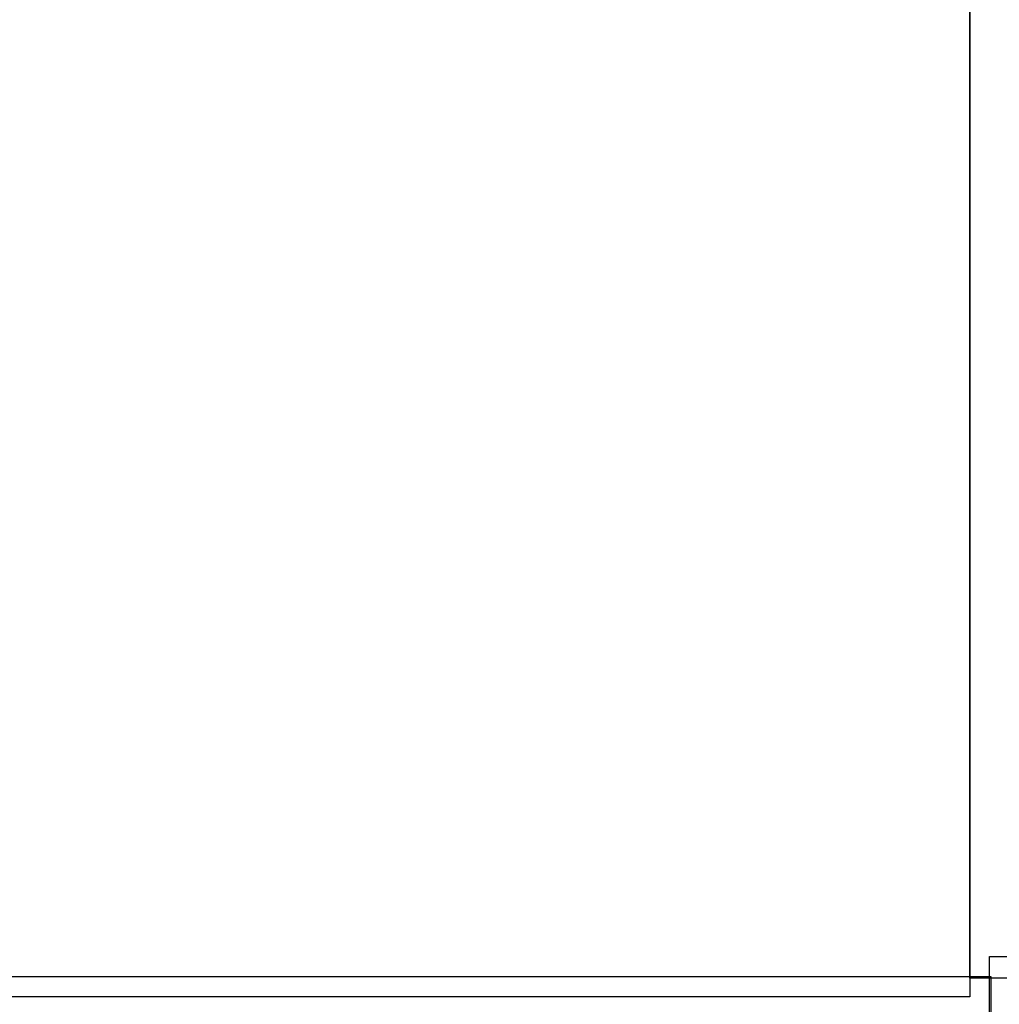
# Model space of a CAD drawing. Header units: feet. Extents: x 923032 to 950902, y 470215 to 606658.
# Tile 56 of 66: x 936966 to 943935, y 583743 to 590748. Entities that reach past the tile are written whole.
import ezdxf

# ---------------------------------------------------------------- set-up
doc = ezdxf.new("R2010")
doc.units = ezdxf.units.FT
doc.header["$MEASUREMENT"] = 0
doc.header["$XCLIPFRAME"] = 0
doc.layers.add('MrSID', color=251, linetype='Continuous', transparency=0.2)
picture_1 = doc.add_image_def('image7.sid', size_in_pixel=(6310, 6971))
picture_2 = doc.add_image_def('image8.sid', size_in_pixel=(6313, 6971))
picture_3 = doc.add_image_def('image9.sid', size_in_pixel=(6307, 6968))
picture_4 = doc.add_image_def('image10.sid', size_in_pixel=(6310, 6968))

msp = doc.modelspace()

# ---------------------------------------------------------------- pictures from other files: only their frames are drawn
at = {"layer": 'MrSID'}
image = msp.add_image(picture_3, insert=(923032.4, 583797.4), size_in_units=(20692.3, 22860.9), dxfattribs=at)
image.dxf.flags = 7
image = msp.add_image(picture_1, insert=(943561.9, 583930), size_in_units=(20702.1, 22870.7), dxfattribs=at)
image.set_boundary_path([(49.11, 243.55), (1961.845, 6970.5)])
image = msp.add_image(picture_2, insert=(943713.8, 561212.1), size_in_units=(20711.9, 22870.7), dxfattribs=at)
image.set_boundary_path([(45.715, -0.5), (1915.535, 6970.5)])
image = msp.add_image(picture_4, insert=(923173.4, 561079.9), size_in_units=(20702.1, 22860.9), dxfattribs=at)
image.dxf.flags = 7

doc.saveas('drawing.dxf')
